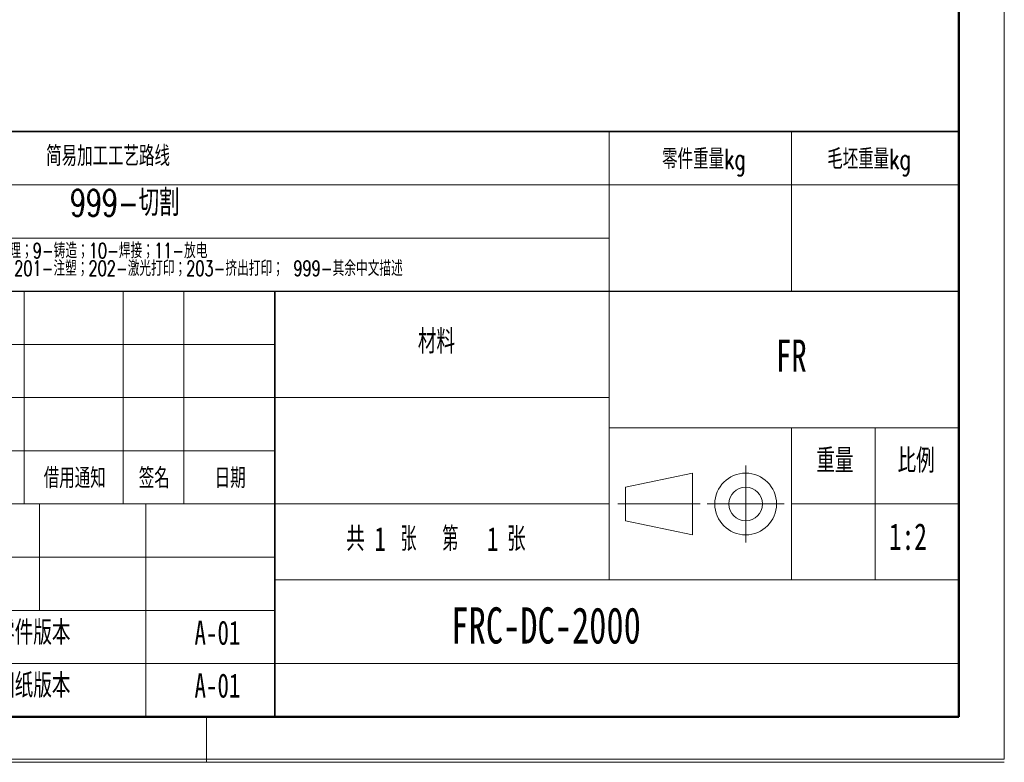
# Model space of a CAD drawing. Header units: millimetres. Extents: x 0 to 420, y 0 to 297.
# Tile 68 of 145: x 290 to 420, y 0 to 98. Entities that reach past the tile are written whole.
import ezdxf

# ---------------------------------------------------------------- set-up
doc = ezdxf.new("R2010")
doc.units = ezdxf.units.MM
doc.linetypes.add('CENTERX2', pattern=[20.32, 12.7, -2.54, 2.54, -2.54])
doc.layers.add('文字层', color=7, linetype='Continuous', lineweight=25)
doc.layers.add('细线层', color=7, linetype='Continuous', lineweight=25)
doc.layers.add('标注层', color=150, linetype='Continuous')
doc.styles.add('SLDTEXTSTYLE0', font='TXT', dxfattribs={"width": 0.7, "bigfont": 'bigfont'})
doc.styles.add('SLDTEXTSTYLE2', font='TXT', dxfattribs={"width": 0.7})
doc.styles.add('SLDTEXTSTYLE3', font='TXT', dxfattribs={"width": 0.6, "bigfont": 'bigfont'})

# ---------------------------------------------------------------- blocks, each defined once
blk = doc.blocks.new('SW_NOTE_1')
at = {"color": 0, "linetype": 'Continuous', "lineweight": 0, "attachment_point": 2}
for s, insert, char_height, style in [('共', (2.18, 4.09), 3.17, 'SLDTEXTSTYLE0'), ('1', (5.42, 4.09), 3.17, 'SLDTEXTSTYLE2'), ('张  第', (11.91, 4.09), 3.175, 'SLDTEXTSTYLE3'), ('1', (20.24, 4.09), 3.17, 'SLDTEXTSTYLE2'), ('张', (23.35, 4.09), 3.17, 'SLDTEXTSTYLE0')]:
    blk.add_mtext(s, dxfattribs=dict(at, insert=insert, char_height=char_height, style=style))
blk = doc.blocks.new('SW_NOTE_2')
at = {"color": 0, "linetype": 'Continuous', "lineweight": 0, "char_height": 2, "attachment_point": 1, "style": 'SLDTEXTSTYLE0'}
for s, insert in [('1-车；2-铣；3-磨；4-钻；5-镗；6-线切割；7-热处理；8-表面处理；9-铸造；10-焊接；11-放电', (0, 2.58)), ('101-激光切；102-数控冲；103-数控折弯；104-擀弧；105-铆接；201-注塑；202-激光打印；203-挤出打印； 999-其余中文描述', (0, 0.25))]:
    blk.add_mtext(s, dxfattribs=dict(at, insert=insert))

msp = doc.modelspace()

# ---------------------------------------------------------------- linework, layer by layer
at = {"color": 7, "linetype": 'Continuous', "lineweight": 18}
for p, q in [((419.993, 297.3966), (419.993, 0.3966)), ((367.9959, 75.9894), (367.9959, 82.9894)), ((391.9959, 75.9894), (391.9959, 82.9894)), ((233.9959, 75.9894), (413.9959, 75.9894)), ((367.9959, 61.9894), (367.9959, 75.9894)), ((391.9959, 61.9894), (391.9959, 75.9894)), ((367.9959, 68.9894), (233.9959, 68.9894)), ((290.9959, 33.9894), (290.9959, 61.9894)), ((303.9959, 33.9894), (303.9959, 61.9894)), ((311.9959, 33.9894), (311.9959, 61.9894)), ((367.9959, 61.9894), (367.9959, 23.9894)), ((323.9959, 54.9894), (233.9959, 54.9894)), ((323.9959, 47.9894), (233.9959, 47.9894)), ((323.9959, 47.9894), (367.9959, 47.9894)), ((413.9959, 43.9894), (367.9959, 43.9894)), ((391.9959, 43.9894), (391.9959, 23.9894)), ((402.9959, 43.9894), (402.9959, 23.9894)), ((323.9959, 40.9894), (233.9959, 40.9894)), ((370.12, 36.1982), (378.9507, 38.054)), ((378.9507, 38.054), (378.9507, 29.9249)), ((370.12, 36.1982), (370.12, 31.7807)), ((367.9959, 33.9894), (233.9959, 33.9894)), ((292.9959, 19.9894), (292.9959, 33.9894)), ((306.9959, 5.9894), (306.9959, 33.9894)), ((391.9959, 33.9894), (413.9959, 33.9894)), ((370.12, 31.7807), (378.9507, 29.9249)), ((323.9959, 26.9894), (233.9959, 26.9894)), ((367.9959, 23.9894), (323.9959, 23.9894)), ((413.9959, 23.9894), (367.9959, 23.9894)), ((323.9959, 19.9894), (233.9959, 19.9894)), ((323.9959, 12.9894), (233.9959, 12.9894)), ((314.9959, 5.9894), (314.9959, -0.0106)), ((-0.0005, 0.3966), (419.993, 0.3966)), ((209.9959, -0.0106), (419.9959, -0.0106))]:
    msp.add_line(p, q, dxfattribs=at)
at = {"color": 7, "linetype": 'Continuous', "lineweight": 50}
for p, q in [((413.9959, 5.9894), (413.9959, 290.9894)), ((23.9959, 5.9894), (413.9959, 5.9894)), ((233.9959, 5.9894), (413.9959, 5.9894))]:
    msp.add_line(p, q, dxfattribs=at)
at = {"color": 7, "linetype": 'Continuous', "lineweight": 35}
for p, q in [((233.9959, 82.9894), (413.9959, 82.9894)), ((323.9959, 61.9894), (323.9959, 5.9894)), ((413.9959, 61.9894), (413.9959, 5.9894)), ((413.9959, 5.9894), (233.9959, 5.9894))]:
    msp.add_line(p, q, dxfattribs=at)
at = {"color": 7, "linetype": 'Continuous', "lineweight": 25}
msp.add_line((233.9959, 61.9894), (413.9959, 61.9894), dxfattribs=at)
at = {"color": 7, "linetype": 'CENTERX2', "lineweight": 18}
for p, q in [((385.9534, 28.9249), (385.9534, 39.054)), ((369.12, 33.9894), (379.9507, 33.9894)), ((380.8888, 33.9894), (391.0179, 33.9894))]:
    msp.add_line(p, q, dxfattribs=at)
at = {"color": 7, "linetype": 'Continuous', "lineweight": 18}
for radius in [4.0645, 2.2088]:
    msp.add_circle((385.9534, 33.9894), radius, dxfattribs=at)
at = {"layer": '细线层', "color": 7, "lineweight": 18}
msp.add_line((323.9959, 12.9894), (413.9959, 12.9894), dxfattribs=at)

# ---------------------------------------------------------------- block references
at = {"color": 7, "linetype": 'Continuous', "lineweight": 0}
for name, p in [('SW_NOTE_2', (234.6133, 65.7451)), ('SW_NOTE_1', (332.4181, 26.8798))]:
    msp.add_blockref(name, p, dxfattribs=at)

# ---------------------------------------------------------------- texts
at = {"color": 7, "linetype": 'Continuous', "lineweight": 0, "attachment_point": 2}
for s, insert, char_height, style in [('简易加工工艺路线', (302.025, 81.1045), 2.64583, 'SLDTEXTSTYLE0'), ('零件重量kg', (380.4551, 80.7067), 2.64583, 'SLDTEXTSTYLE0'), ('毛坯重量kg', (402.1913, 80.7067), 2.64583, 'SLDTEXTSTYLE0'), ('材料', (345.2504, 56.9595), 3.175, 'SLDTEXTSTYLE0'), ('FR', (391.9688, 55.6308), 4.23333, 'SLDTEXTSTYLE2'), ('重量', (397.696, 41.2708), 3.175, 'SLDTEXTSTYLE0'), ('比例', (408.3967, 41.2708), 3.175, 'SLDTEXTSTYLE0'), ('借用通知', (297.6411, 38.7168), 2.64583, 'SLDTEXTSTYLE0'), ('签名', (308.1062, 38.7168), 2.64583, 'SLDTEXTSTYLE0'), ('日期', (318.1062, 38.7168), 2.64583, 'SLDTEXTSTYLE0'), ('1:2', (407.3123, 31.4485), 3.5, 'SLDTEXTSTYLE2'), ('零件版本', (292.1854, 18.6344), 3.175, 'SLDTEXTSTYLE0'), ('A-01', (316.4287, 18.6344), 3.175, 'SLDTEXTSTYLE2'), ('图纸版本', (292.1854, 11.6837), 3.175, 'SLDTEXTSTYLE0'), ('A-01', (316.4287, 11.6837), 3.175, 'SLDTEXTSTYLE2')]:
    msp.add_mtext(s, dxfattribs=dict(at, insert=insert, char_height=char_height, style=style))
at = {"layer": '文字层', "color": 1, "insert": (297.0215, 75.3777), "char_height": 3.5, "attachment_point": 1, "style": 'SLDTEXTSTYLE0'}
msp.add_mtext('999-切割', dxfattribs=at)
at = {"layer": '标注层', "insert": (347.2131, 20.3839), "char_height": 4.7625, "attachment_point": 1, "style": 'SLDTEXTSTYLE2'}
msp.add_mtext('FRC-DC-2000', dxfattribs=at)

doc.saveas('drawing.dxf')
